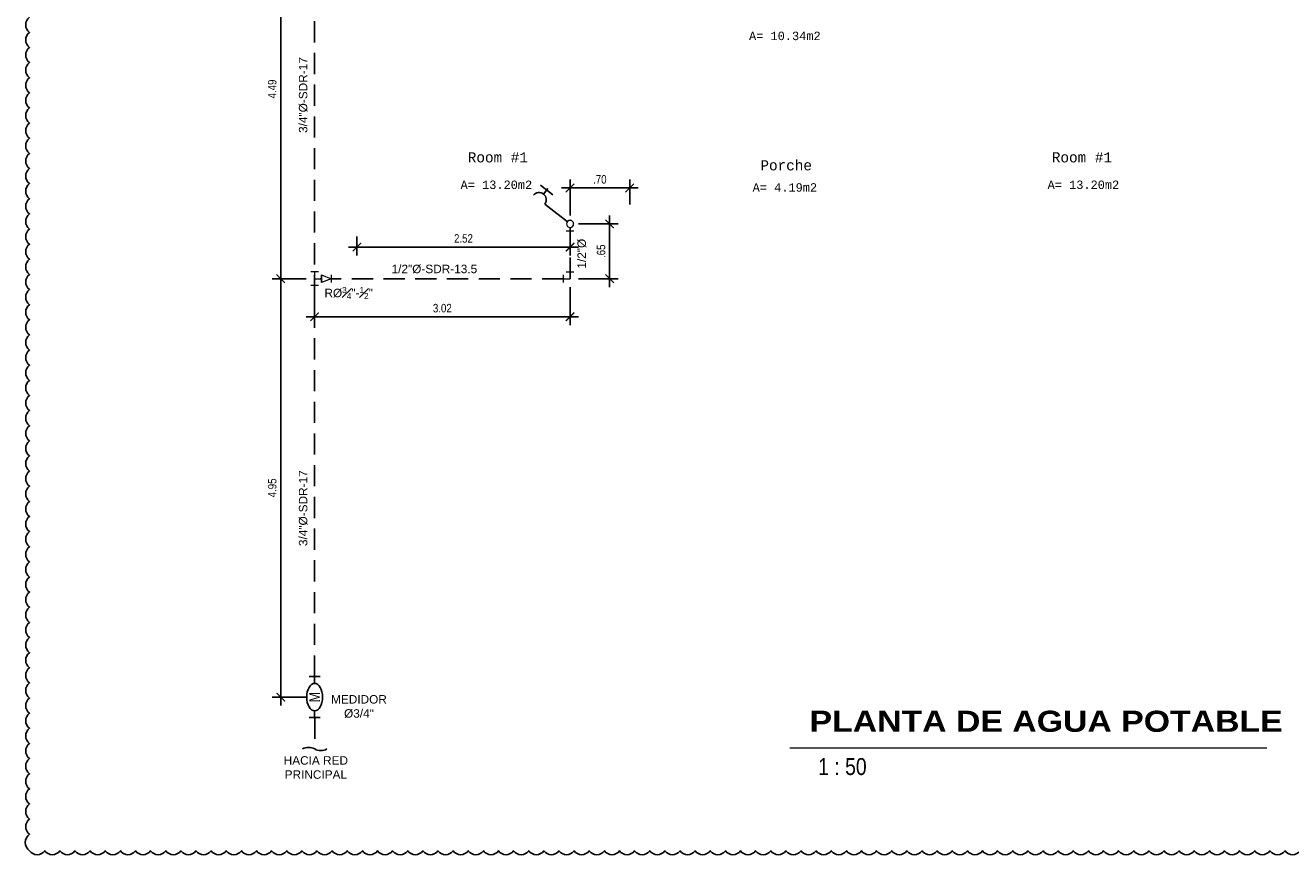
# Model space of a CAD drawing. Header units: metres. Extents: x 2 to 147, y 24 to 94.
# Tile 1 of 40: x 30 to 45, y 24 to 33. Entities that reach past the tile are written whole.
import ezdxf
from ezdxf.enums import TextEntityAlignment as Align

# ---------------------------------------------------------------- set-up
doc = ezdxf.new("R2010")
doc.units = ezdxf.units.M
doc.header["$MEASUREMENT"] = 0
doc.header["$PDMODE"] = 35
for name, pattern in [('CONTINOUS', [0]), ('CONTINUA', [0]), ('HIDDEN', [0.375, 0.25, -0.125])]:
    doc.linetypes.add(name, pattern=pattern)
doc.layers.get('Defpoints').update_dxf_attribs({"color": 171})
for name, color, linetype in [('002-TextoAmbiente', 1, 'Continuous'), ('A POT', 4, 'HIDDEN'), ('A POT iso', 4, 'HIDDEN'), ('A RES textos', 2, 'Continuous'), ('AP TEXTOS', 2, 'Continuous'), ('TEXTOS', 2, 'Continuous')]:
    doc.layers.add(name, color=color, linetype=linetype)
doc.layers.add('A POT accesorios', color=3, linetype='Continuous', lineweight=18)
doc.styles.add('Architect Hand_2', font='ARIALN.TTF', dxfattribs={"height": 0.003953})
doc.styles.add('ARIAL', font='arial.ttf')
doc.styles.add('Arial Black_4', font='txt', dxfattribs={"height": 0.005})
doc.styles.add('COTAS', font='ARIALN.TTF')
doc.styles.add('NOTAS', font='ARIALN.TTF')
doc.styles.add('romans', font='romans.shx', dxfattribs={"height": 1.8})
doc.dimstyles.new('ESC-50', dxfattribs={"dimtxt": 0.1, "dimasz": 0.1, "dimexe": 0.1, "dimexo": 0.1, "dimgap": 0.05, "dimtad": 1, "dimzin": 4, "dimdsep": 46, "dimtxsty": 'COTAS', "dimblk": 'ARCHTICK', "dimcen": 0.1, "dimdle": 0.1, "dimclrd": 1, "dimclre": 1, "dimclrt": 2, "dimazin": 0, "dimtfac": 0.75, "dimtmove": 1, "dimatfit": 3, "dimldrblk": 'FLE', "dimfxl": 0.1, "dimtvp": 1.5, "dimtfill": 1, "dimtolj": 1, "dimtzin": 0, "dimarcsym": 0})

# ---------------------------------------------------------------- blocks, each defined once
blk = doc.blocks.new('MEDIDOR')
at = {"color": 0, "linetype": 'CONTINUA'}
for p, q in [((-0.051, 0), (0.051, 0)), ((0, -0.063), (0, 0)), ((0, -0.324), (0, -0.387)), ((-0.051, -0.387), (0.051, -0.387))]:
    blk.add_line(p, q, dxfattribs=at)
blk.add_ellipse((0, -0.194), major_axis=(0, 0.13), ratio=0.578947, dxfattribs=at)
at = {"color": 0, "style": 'NOTAS'}
blk.add_text('M', height=0.1, rotation=90, dxfattribs=at).set_placement((0, -0.194), align=Align.MIDDLE_CENTER)
blk = doc.blocks.new('A$C651ad4a3')
at = {"color": 0}
blk.add_wipeout([(-0.045, 0), (0.045, 0), (0, -0.113)], dxfattribs=at)
blk.add_lwpolyline([(-0.045, 0), (0, -0.113), (0.045, 0)], close=True, dxfattribs=at)
blk.add_lwpolyline([(-0.045, -0.113), (0.045, -0.113)], dxfattribs=at)
blk = doc.blocks.new('A$C4c8fdb71')
at = {"color": 0}
for points in [[(0.045, 0.081), (-0.045, 0.081)], [(0, 0.081), (0, -0.081)], [(0, 0), (0.081, 0)], [(0.081, 0.045), (0.081, -0.045)], [(0.045, -0.081), (-0.045, -0.081)]]:
    blk.add_lwpolyline(points, dxfattribs=at)
blk = doc.blocks.new('A$C2AB82CD6')
at = {"color": 0, "linetype": 'Continuous'}
for p, q in [((0.0482, 0.1094), (0.0879, 0.1491)), ((0.0807, 0.1166), (0.0636, 0.1337)), ((0, 0), (0.0807, 0.0807))]:
    blk.add_line(p, q, dxfattribs=at)
blk.add_arc((0.0986, 0.0986), 0.0254, 45, 225, dxfattribs=at)
blk = doc.blocks.new('A$C1b8cae82')
blk.add_wipeout([(0, 0.042), (0.011, 0.041), (0.021, 0.037), (0.03, 0.03), (0.037, 0.021), (0.041, 0.011), (0.042, 0), (0.041, -0.011), (0.037, -0.021), (0.03, -0.03), (0.021, -0.037), (0.011, -0.041), (0, -0.042), (-0.011, -0.041), (-0.021, -0.037), (-0.03, -0.03), (-0.037, -0.021), (-0.041, -0.011), (-0.042, 0), (-0.041, 0.011), (-0.037, 0.021), (-0.03, 0.03), (-0.021, 0.037), (-0.011, 0.041)])
at = {"color": 0, "linetype": 'Continuous'}
for points in [[(-0.045, 0.081), (0.045, 0.081)], [(0, 0.042), (0, 0.081)]]:
    blk.add_lwpolyline(points, dxfattribs=at)
blk.add_circle((0, 0), 0.0424, dxfattribs=at)
blk = doc.blocks.new('A$C6b87ac3d')
at = {"color": 0}
for points in [[(0.045, 0.081), (-0.045, 0.081)], [(0, 0.081), (0, 0), (0.081, 0)], [(0.081, 0.045), (0.081, -0.045)]]:
    blk.add_lwpolyline(points, dxfattribs=at)
blk = doc.blocks.new('_ARCHTICK')
at = {"color": 0, "linetype": 'ByBlock', "const_width": 0.15}
blk.add_lwpolyline([(-0.5, -0.5), (0.5, 0.5)], dxfattribs=at)
blk = doc.blocks.new('*D213')
at = {"layer": 'A RES textos', "color": 1, "lineweight": -2, "transparency": 16777216}
for p, q in [((33.794, 30.234), (33.794, 29.784)), ((36.816, 30.234), (36.816, 29.784)), ((33.694, 29.884), (36.916, 29.884))]:
    blk.add_line(p, q, dxfattribs=at)
at = {"layer": 'Defpoints', "color": 0, "transparency": 16777216}
for p in [(33.794, 30.334), (36.816, 30.334), (36.816, 29.884)]:
    blk.add_point(p, dxfattribs=at)
at = {"layer": 'A RES textos', "color": 1, "lineweight": -2, "transparency": 16777216, "xscale": 0.1, "yscale": 0.1, "zscale": 0.1, "rotation": 180}
blk.add_blockref('_ARCHTICK', (33.794, 29.884), dxfattribs=at)
at = {"layer": 'A RES textos', "color": 1, "lineweight": -2, "transparency": 16777216, "xscale": 0.1, "yscale": 0.1, "zscale": 0.1}
blk.add_blockref('_ARCHTICK', (36.816, 29.884), dxfattribs=at)
at = {"layer": 'A RES textos', "color": 2, "transparency": 16777216, "insert": (35.305, 29.985), "char_height": 0.1, "attachment_point": 5, "style": 'COTAS', "bg_fill": 3, "box_fill_scale": 1.25, "bg_fill_color": 256, "bg_fill_true_color": 13158600, "bg_fill_transparency": 0}
blk.add_mtext('\\A1;3.02', dxfattribs=at)
blk = doc.blocks.new('FLE')
at = {"linetype": 'Continuous'}
h = blk.add_hatch(color=2, dxfattribs=at)
h.paths.add_polyline_path([(-0.57, -0.62), (-0.42, -0.71), (0, 0), (-0.2, 0)])
h.paths.add_polyline_path([(-0.42, 0.71), (-0.57, 0.62), (-0.2, 0), (0, 0)])
at = {"color": 1, "linetype": 'Continuous'}
for p, q in [((0, 0), (-1, 0)), ((-0.31, 0.77), (-0.69, 0.55)), ((-0.2, 0), (-0.64, 0.73)), ((-0.2, 0), (-0.64, -0.73)), ((0.07, -0.11), (-0.49, 0.82)), ((0.07, 0.11), (-0.49, -0.82)), ((-0.69, -0.55), (-0.31, -0.77))]:
    blk.add_line(p, q, dxfattribs=at)
blk = doc.blocks.new('*D214')
at = {"layer": 'A RES textos', "color": 1, "lineweight": -2, "transparency": 16777216}
for p, q in [((37.284, 30.234), (37.284, 31.082)), ((36.916, 30.982), (37.384, 30.982)), ((36.916, 30.334), (37.384, 30.334))]:
    blk.add_line(p, q, dxfattribs=at)
at = {"layer": 'Defpoints', "color": 0, "transparency": 16777216}
for p in [(36.816, 30.982), (37.284, 30.982), (36.816, 30.334)]:
    blk.add_point(p, dxfattribs=at)
at = {"layer": 'A RES textos', "color": 1, "lineweight": -2, "transparency": 16777216, "xscale": 0.1, "yscale": 0.1, "zscale": 0.1}
for p, rotation in [((37.284, 30.982), 90), ((37.284, 30.334), 270)]:
    blk.add_blockref('_ARCHTICK', p, dxfattribs=dict(at, rotation=rotation))
at = {"layer": 'A RES textos', "color": 2, "transparency": 16777216, "insert": (37.183, 30.658), "char_height": 0.1, "attachment_point": 5, "rotation": 90, "style": 'COTAS', "bg_fill": 3, "box_fill_scale": 1.25, "bg_fill_color": 256, "bg_fill_true_color": 13158600, "bg_fill_transparency": 0}
blk.add_mtext('\\A1;.65', dxfattribs=at)
blk = doc.blocks.new('*D215')
at = {"layer": 'A RES textos', "color": 1, "lineweight": -2, "transparency": 16777216}
for p, q in [((36.816, 30.839), (36.816, 30.608)), ((34.194, 30.708), (36.916, 30.708)), ((34.294, 30.832), (34.294, 30.608))]:
    blk.add_line(p, q, dxfattribs=at)
at = {"layer": 'Defpoints', "color": 0, "transparency": 16777216}
for p in [(34.294, 30.932), (36.816, 30.939), (36.816, 30.708)]:
    blk.add_point(p, dxfattribs=at)
at = {"layer": 'A RES textos', "color": 1, "lineweight": -2, "transparency": 16777216, "xscale": 0.1, "yscale": 0.1, "zscale": 0.1, "rotation": 180}
blk.add_blockref('_ARCHTICK', (34.294, 30.708), dxfattribs=at)
at = {"layer": 'A RES textos', "color": 1, "lineweight": -2, "transparency": 16777216, "xscale": 0.1, "yscale": 0.1, "zscale": 0.1}
blk.add_blockref('_ARCHTICK', (36.816, 30.708), dxfattribs=at)
at = {"layer": 'A RES textos', "color": 2, "transparency": 16777216, "insert": (35.555, 30.809), "char_height": 0.1, "attachment_point": 5, "style": 'COTAS', "bg_fill": 3, "box_fill_scale": 1.25, "bg_fill_color": 256, "bg_fill_true_color": 13158600, "bg_fill_transparency": 0}
blk.add_mtext('\\A1;2.52', dxfattribs=at)
blk = doc.blocks.new('*D216')
at = {"layer": 'A RES textos', "color": 1, "lineweight": -2, "transparency": 16777216}
for p, q in [((36.816, 31.082), (36.816, 31.507)), ((37.521, 31.21), (37.521, 31.507)), ((36.716, 31.407), (37.621, 31.407))]:
    blk.add_line(p, q, dxfattribs=at)
at = {"layer": 'Defpoints', "color": 0, "transparency": 16777216}
for p in [(37.521, 31.407), (37.521, 31.11), (36.816, 30.982)]:
    blk.add_point(p, dxfattribs=at)
at = {"layer": 'A RES textos', "color": 1, "lineweight": -2, "transparency": 16777216, "xscale": 0.1, "yscale": 0.1, "zscale": 0.1, "rotation": 180}
blk.add_blockref('_ARCHTICK', (36.816, 31.407), dxfattribs=at)
at = {"layer": 'A RES textos', "color": 1, "lineweight": -2, "transparency": 16777216, "xscale": 0.1, "yscale": 0.1, "zscale": 0.1}
blk.add_blockref('_ARCHTICK', (37.521, 31.407), dxfattribs=at)
at = {"layer": 'A RES textos', "color": 2, "transparency": 16777216, "insert": (37.168, 31.508), "char_height": 0.1, "attachment_point": 5, "style": 'COTAS', "bg_fill": 3, "box_fill_scale": 1.25, "bg_fill_color": 256, "bg_fill_true_color": 13158600, "bg_fill_transparency": 0}
blk.add_mtext('\\A1;.70', dxfattribs=at)
blk = doc.blocks.new('*D232')
at = {"layer": 'A RES textos', "color": 1, "lineweight": -2, "transparency": 16777216}
for p, q in [((33.394, 34.92), (33.394, 30.234)), ((33.694, 34.82), (33.294, 34.82)), ((33.694, 30.334), (33.294, 30.334))]:
    blk.add_line(p, q, dxfattribs=at)
at = {"layer": 'Defpoints', "color": 0, "transparency": 16777216}
for p in [(33.794, 34.82), (33.394, 30.334), (33.794, 30.334)]:
    blk.add_point(p, dxfattribs=at)
at = {"layer": 'A RES textos', "color": 1, "lineweight": -2, "transparency": 16777216, "xscale": 0.1, "yscale": 0.1, "zscale": 0.1}
for p, rotation in [((33.394, 34.82), 90), ((33.394, 30.334), 270)]:
    blk.add_blockref('_ARCHTICK', p, dxfattribs=dict(at, rotation=rotation))
at = {"layer": 'A RES textos', "color": 2, "transparency": 16777216, "insert": (33.293, 32.577), "char_height": 0.1, "attachment_point": 5, "rotation": 90, "style": 'COTAS', "bg_fill": 3, "box_fill_scale": 1.25, "bg_fill_color": 256, "bg_fill_true_color": 13158600, "bg_fill_transparency": 0}
blk.add_mtext('\\A1;4.49', dxfattribs=at)
blk = doc.blocks.new('*D233')
at = {"layer": 'A RES textos', "color": 1, "lineweight": -2, "transparency": 16777216}
for p, q in [((33.394, 30.434), (33.394, 25.286)), ((33.694, 30.334), (33.294, 30.334)), ((33.695, 25.386), (33.294, 25.386))]:
    blk.add_line(p, q, dxfattribs=at)
at = {"layer": 'Defpoints', "color": 0, "transparency": 16777216}
for p in [(33.794, 30.334), (33.394, 25.386), (33.795, 25.386)]:
    blk.add_point(p, dxfattribs=at)
at = {"layer": 'A RES textos', "color": 1, "lineweight": -2, "transparency": 16777216, "xscale": 0.1, "yscale": 0.1, "zscale": 0.1}
for p, rotation in [((33.394, 30.334), 90), ((33.394, 25.386), 270)]:
    blk.add_blockref('_ARCHTICK', p, dxfattribs=dict(at, rotation=rotation))
at = {"layer": 'A RES textos', "color": 2, "transparency": 16777216, "insert": (33.293, 27.86), "char_height": 0.1, "attachment_point": 5, "rotation": 90, "style": 'COTAS', "bg_fill": 3, "box_fill_scale": 1.25, "bg_fill_color": 256, "bg_fill_true_color": 13158600, "bg_fill_transparency": 0}
blk.add_mtext('\\A1;4.95', dxfattribs=at)

msp = doc.modelspace()

# ---------------------------------------------------------------- linework, layer by layer
at = {"layer": 'A POT'}
for p, q in [((33.7944, 25.6287), (33.7944, 39.6529)), ((36.816, 30.3335), (36.816, 30.9395)), ((36.7351, 30.3335), (33.7944, 30.3335)), ((33.795, 25.1445), (33.795, 24.7727))]:
    msp.add_line(p, q, dxfattribs=at)
at = {"layer": 'A POT iso', "color": 1, "linetype": 'CONTINOUS', "ltscale": 0.6}
msp.add_lwpolyline([(33.9398, 24.7727, -0.2613206), (33.795, 24.7727, 0.2613206), (33.6501, 24.7727)], format="xyb", dxfattribs=at)
at = {"layer": 'TEXTOS', "lineweight": 9}
msp.add_line((39.4169, 24.7864), (45.0565, 24.7864), dxfattribs=at)

# ---------------------------------------------------------------- block references
at = {"layer": 'A POT', "color": 3, "linetype": 'HIDDEN', "ltscale": 0.001, "xscale": -3.333333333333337, "yscale": 3.333333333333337, "zscale": 3.333333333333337, "rotation": 6.918742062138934}
msp.add_blockref('A$C2AB82CD6', (36.816, 30.9819), dxfattribs=at)
at = {"layer": 'A POT', "xscale": 1.250000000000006, "yscale": 1.250000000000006, "zscale": 1.250000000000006, "rotation": 0.02154642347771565}
msp.add_blockref('MEDIDOR', (33.7948, 25.6285), dxfattribs=at)
at = {"layer": 'A POT accesorios', "rotation": 89.99999999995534}
msp.add_blockref('A$C6b87ac3d', (36.816, 30.3335, -0.0001), dxfattribs=at)

# ---------------------------------------------------------------- texts
at = {"layer": '002-TextoAmbiente', "width": 1.737026, "attachment_point": 5, "style": 'romans'}
for s, insert, char_height in [('\\pt0.4;{\\fConsolas|b0|i0|c0|p49;A= 10.34m2}', (39.3566, 33.2044), 0.1), ('\\pt0.48;{\\fConsolas|b0|i0|c0|p49;Room #1}', (35.9619, 31.7679), 0.12), ('\\pt0.48;{\\fConsolas|b0|i0|c0|p49;Porche}', (39.3725, 31.6738), 0.12), ('\\pt0.48;{\\fConsolas|b0|i0|c0|p49;Room #1}', (42.8705, 31.7679), 0.12), ('\\pt0.4;{\\fConsolas|b0|i0|c0|p49;A= 13.20m2}', (35.9445, 31.4435), 0.1), ('\\pt0.4;{\\fConsolas|b0|i0|c0|p49;A= 4.19m2}', (39.3566, 31.412), 0.1), ('\\pt0.4;{\\fConsolas|b0|i0|c0|p49;A= 13.20m2}', (42.8879, 31.4435), 0.1)]:
    msp.add_mtext(s, dxfattribs=dict(at, insert=insert, char_height=char_height))
at = {"layer": 'AP TEXTOS', "char_height": 0.1, "attachment_point": 5, "rotation": 90, "style": 'ARIAL'}
for s, insert, width in [('3/4"%%C-SDR-17', (33.6603, 32.5053), 0.875022), ('1/2"%%C', (36.9554, 30.6293), 0.348271), ('3/4"%%C-SDR-17', (33.6603, 27.62), 0.875022)]:
    msp.add_mtext(s, dxfattribs=dict(at, insert=insert, width=width))
at = {"layer": 'AP TEXTOS', "char_height": 0.1, "width": 0.875022, "attachment_point": 5, "style": 'ARIAL'}
for s, insert in [('1/2"%%C-SDR-13.5', (35.2111, 30.4474)), ('\\A1;MEDIDOR %%C3/4"', (34.3188, 25.2746)), ('HACIA RED PRINCIPAL', (33.809, 24.5532))]:
    msp.add_mtext(s, dxfattribs=dict(at, insert=insert))
at = {"layer": 'TEXTOS', "lineweight": 9, "insert": (39.6487, 25.2256), "char_height": 0.25, "width": 5.380399, "attachment_point": 1, "line_spacing_factor": 1.176471, "style": 'Arial Black_4', "bg_fill": 3, "box_fill_scale": 1.25, "bg_fill_color": 0, "bg_fill_transparency": 0}
msp.add_mtext('PLANTA DE AGUA POTABLE', dxfattribs=at)
at = {"layer": 'TEXTOS', "lineweight": 9, "insert": (39.6872, 24.6649), "char_height": 0.2, "width": 1.672296, "attachment_point": 1, "line_spacing_factor": 1.046694, "style": 'Architect Hand_2'}
msp.add_mtext(' 1 : 50', dxfattribs=at)

# ---------------------------------------------------------------- next in the draw order: block references
at = {"layer": 'A POT accesorios', "xscale": -1}
for name, p, rotation in [('A$C1b8cae82', (36.816, 30.9819), 180), ('A$C651ad4a3', (33.8753, 30.3335), 89.99999999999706)]:
    msp.add_blockref(name, p, dxfattribs=dict(at, rotation=rotation))

# ---------------------------------------------------------------- next in the draw order: block references
at = {"layer": 'A POT accesorios'}
msp.add_blockref('A$C4c8fdb71', (33.7944, 30.3335), dxfattribs=at)

# ---------------------------------------------------------------- next in the draw order: texts
at = {"layer": 'AP TEXTOS', "insert": (34.1969, 30.1652), "char_height": 0.1, "width": 0.549668, "attachment_point": 5, "style": 'ARIAL', "bg_fill": 3, "box_fill_scale": 1.1, "bg_fill_color": 256, "bg_fill_transparency": 0}
msp.add_mtext('\\A1;R%%C{\\H0.7x;\\S3#4;}"-{\\H0.7x;\\S1#2;}"', dxfattribs=at)

# ---------------------------------------------------------------- next in the draw order: linework, layer by layer
at = {"layer": 'Defpoints'}
msp.add_lwpolyline([(30.4232, 33.4258, 0.5205671), (30.4232, 33.2469, 0.5205671), (30.4232, 33.068, 0.5205671), (30.4232, 32.8891, 0.5205671), (30.4232, 32.7102, 0.5205671), (30.4232, 32.5313, 0.5205671), (30.4232, 32.3524, 0.5205671), (30.4232, 32.1734, 0.5205671), (30.4232, 31.9945, 0.5205671), (30.4232, 31.8156, 0.5205671), (30.4232, 31.6367, 0.5205671), (30.4232, 31.4578, 0.5205671), (30.4232, 31.2789, 0.5205671), (30.4232, 31.1, 0.5205671), (30.4232, 30.9211, 0.5205671), (30.4232, 30.7422, 0.5205671), (30.4232, 30.5633, 0.5205671), (30.4232, 30.3843, 0.5205671), (30.4232, 30.2054, 0.5205671), (30.4232, 30.0265, 0.5205671), (30.4232, 29.8476, 0.5205671), (30.4232, 29.6687, 0.5205671), (30.4232, 29.4898, 0.5205671), (30.4232, 29.3109, 0.5205671), (30.4232, 29.132, 0.5205671), (30.4232, 28.9531, 0.5205671), (30.4232, 28.7742, 0.5205671), (30.4232, 28.5952, 0.5205671), (30.4232, 28.4163, 0.5205671), (30.4232, 28.2374, 0.5205671), (30.4232, 28.0585, 0.5205671), (30.4232, 27.8796, 0.5205671), (30.4232, 27.7007, 0.5205671), (30.4232, 27.5218, 0.5205671), (30.4232, 27.3429, 0.5205671), (30.4232, 27.164, 0.5205671), (30.4232, 26.9851, 0.5205671), (30.4232, 26.8061, 0.5205671), (30.4232, 26.6272, 0.5205671), (30.4232, 26.4483, 0.5205671), (30.4232, 26.2694, 0.5205671), (30.4232, 26.0905, 0.5205671), (30.4232, 25.9116, 0.5205671), (30.4232, 25.7327, 0.5205671), (30.4232, 25.5538, 0.5205671), (30.4232, 25.3749, 0.5205671), (30.4232, 25.1959, 0.5205671), (30.4232, 25.017, 0.5205671), (30.4232, 24.8381, 0.5205671), (30.4232, 24.6592, 0.5205671), (30.4232, 24.4803, 0.5205671), (30.4232, 24.3014, 0.5205671), (30.4232, 24.1225, 0.5205671), (30.4232, 23.9436, 0.5205671), (30.4232, 23.7647, 0.5205671), (30.4232, 23.5694, 0.5205671), (30.6021, 23.5694, 0.5205671), (30.781, 23.5694, 0.5205671), (30.9599, 23.5694, 0.5205671), (31.1388, 23.5694, 0.5205671), (31.3177, 23.5694, 0.5205671), (31.4966, 23.5694, 0.5205671), (31.6755, 23.5694, 0.5205671), (31.8545, 23.5694, 0.5205671), (32.0334, 23.5694, 0.5205671), (32.2123, 23.5694, 0.5205671), (32.3912, 23.5694, 0.5205671), (32.5701, 23.5694, 0.5205671), (32.749, 23.5694, 0.5205671), (32.9279, 23.5694, 0.5205671), (33.1068, 23.5694, 0.5205671), (33.2857, 23.5694, 0.5205671), (33.4647, 23.5694, 0.5205671), (33.6436, 23.5694, 0.5205671), (33.8225, 23.5694, 0.5205671), (34.0014, 23.5694, 0.5205671), (34.1803, 23.5694, 0.5205671), (34.3592, 23.5694, 0.5205671), (34.5381, 23.5694, 0.5205671), (34.717, 23.5694, 0.5205671), (34.8959, 23.5694, 0.5205671), (35.0748, 23.5694, 0.5205671), (35.2538, 23.5694, 0.5205671), (35.4327, 23.5694, 0.5205671), (35.6116, 23.5694, 0.5205671), (35.7905, 23.5694, 0.5205671), (35.9694, 23.5694, 0.5205671), (36.1483, 23.5694, 0.5205671), (36.3272, 23.5694, 0.5205671), (36.5061, 23.5694, 0.5205671), (36.685, 23.5694, 0.5205671), (36.8639, 23.5694, 0.5205671), (37.0429, 23.5694, 0.5205671), (37.2218, 23.5694, 0.5205671), (37.4007, 23.5694, 0.5205671), (37.5796, 23.5694, 0.5205671), (37.7585, 23.5694, 0.5205671), (37.9374, 23.5694, 0.5205671), (38.1163, 23.5694, 0.5205671), (38.2952, 23.5694, 0.5205671), (38.4741, 23.5694, 0.5205671), (38.653, 23.5694, 0.5205671), (38.832, 23.5694, 0.5205671), (39.0109, 23.5694, 0.5205671), (39.1898, 23.5694, 0.5205671), (39.3687, 23.5694, 0.5205671), (39.5476, 23.5694, 0.5205671), (39.7265, 23.5694, 0.5205671), (39.9054, 23.5694, 0.5205671), (40.0843, 23.5694, 0.5205671), (40.2632, 23.5694, 0.5205671), (40.4421, 23.5694, 0.5205671), (40.6211, 23.5694, 0.5205671), (40.8, 23.5694, 0.5205671), (40.9789, 23.5694, 0.5205671), (41.1578, 23.5694, 0.5205671), (41.3367, 23.5694, 0.5205671), (41.5156, 23.5694, 0.5205671), (41.6945, 23.5694, 0.5205671), (41.8734, 23.5694, 0.5205671), (42.0523, 23.5694, 0.5205671), (42.2313, 23.5694, 0.5205671), (42.4102, 23.5694, 0.5205671), (42.5891, 23.5694, 0.5205671), (42.768, 23.5694, 0.5205671), (42.9469, 23.5694, 0.5205671), (43.1258, 23.5694, 0.5205671), (43.3047, 23.5694, 0.5205671), (43.4836, 23.5694, 0.5205671), (43.6625, 23.5694, 0.5205671), (43.8414, 23.5694, 0.5205671), (44.0204, 23.5694, 0.5205671), (44.1993, 23.5694, 0.5205671), (44.3782, 23.5694, 0.5205671), (44.5571, 23.5694, 0.5205671), (44.736, 23.5694, 0.5205671), (44.9149, 23.5694, 0.5205671), (45.0938, 23.5694, 0.5205671), (45.2727, 23.5694, 0.5205671), (45.4516, 23.5694, 0.5205671)], format="xyb", dxfattribs=at)

# ---------------------------------------------------------------- next in the draw order: dimensions: what is measured, and where the dimension line sits
at = {"layer": 'A RES textos'}
dim = msp.add_linear_dim(base=(36.816, 29.8836), p1=(33.7944, 30.3335), p2=(36.816, 30.3335), dimstyle='ESC-50', dxfattribs=at)
dim.commit()
dim.dimension.update_dxf_attribs({"geometry": '*D213', "text_midpoint": (35.3052, 29.9847)})

# ---------------------------------------------------------------- next in the draw order: dimensions: what is measured, and where the dimension line sits
for base, p1, p2, picture, middle in [((33.3943, 30.3335), (33.7944, 34.8202), (33.7944, 30.3335), '*D232', (33.2933, 32.5769)), ((37.2839, 30.9819), (36.816, 30.3335), (36.816, 30.9819), '*D214', (37.1828, 30.6577))]:
    dim = msp.add_linear_dim(base=base, p1=p1, p2=p2, angle=90, dimstyle='ESC-50', dxfattribs=at)
    dim.commit()
    dim.dimension.update_dxf_attribs({"geometry": picture, "text_midpoint": middle})

# ---------------------------------------------------------------- next in the draw order: dimensions: what is measured, and where the dimension line sits
dim = msp.add_linear_dim(base=(36.816, 30.7077), p1=(34.2944, 30.9319), p2=(36.816, 30.9395), dimstyle='ESC-50', dxfattribs=at)
dim.commit()
dim.dimension.update_dxf_attribs({"geometry": '*D215', "text_midpoint": (35.5552, 30.8087)})
dim = msp.add_linear_dim(base=(33.3943, 25.3865), p1=(33.7944, 30.3335), p2=(33.7949, 25.3865), angle=90, dimstyle='ESC-50', dxfattribs=at)
dim.commit()
dim.dimension.update_dxf_attribs({"geometry": '*D233', "text_midpoint": (33.2933, 27.86)})

# ---------------------------------------------------------------- next in the draw order: dimensions: what is measured, and where the dimension line sits
dim = msp.add_linear_dim(base=(37.5206, 31.4067), p1=(36.816, 30.9819), p2=(37.5206, 31.1103), dimstyle='ESC-50', dxfattribs=at)
dim.commit()
dim.dimension.update_dxf_attribs({"geometry": '*D216', "text_midpoint": (37.1683, 31.5078)})

doc.saveas('drawing.dxf')
